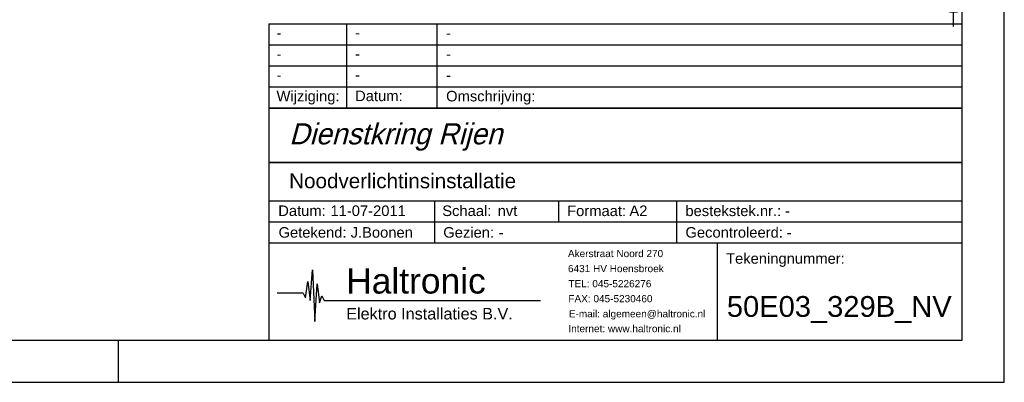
# Model space of a CAD drawing. Header units: millimetres. Extents: x 0 to 594, y 0 to 420.
# Tile 14 of 16: x 361 to 594, y 0 to 86. Entities that reach past the tile are written whole.
import ezdxf
from ezdxf.enums import TextEntityAlignment as Align

# ---------------------------------------------------------------- set-up
doc = ezdxf.new("R2010")
doc.units = ezdxf.units.MM
doc.header["$LTSCALE"] = 100
doc.layers.add('DVD-AL-TEKENBLAD-HULP-G', color=200, linetype='Continuous', plot=False)
for name, color, linetype, lineweight in [('DVD-AL-TEKENBLAD-TITELBLOK-T18', 7, 'Continuous', 25), ('DVD-AL-TEKENBLAD-WIJZIGINGSBLOKBLOK-G', 3, 'Continuous', 35), ('DVD-AL-TEKENBLAD-WIJZIGINGSBLOKBLOK-T18', 7, 'Continuous', 25)]:
    doc.layers.add(name, color=color, linetype=linetype, lineweight=lineweight)
doc.layers.add('haltronic kader rand', color=5, linetype='Continuous')
doc.layers.add('haltronic kader tekst', color=7, linetype='Continuous')
doc.styles.add('arial', font='arial.ttf')
doc.styles.add('Bold', font='arial.ttf')
doc.styles.add('DVD_ALG 1.8mm Italic', font='arial.ttf', dxfattribs={"oblique": 5, "height": 1.8})
doc.styles.add('DVD_ALG 2.5mm Italic', font='arial.ttf', dxfattribs={"oblique": 5, "height": 2.5})
doc.styles.add('ROMANS', font='IC-ROMNS.SHX', dxfattribs={"oblique": 15})

# ---------------------------------------------------------------- blocks, each defined once
blk = doc.blocks.new('DVD-WIJZIGINGSBLOK-OH-GROOT')
at = {"layer": 'DVD-AL-TEKENBLAD-HULP-G'}
h = blk.add_hatch(color=256, dxfattribs=at)
h.paths.add_polyline_path([(-3.76, 0), (0, 0), (0, 3.76, 0.414214)])
h.paths.add_polyline_path([(0, -3.76, 0.414214), (3.76, 0), (0, 0)])
for p, q in [((0, -6.96), (0, 6.96)), ((-6.96, 0), (6.96, 0))]:
    blk.add_line(p, q, dxfattribs=at)
blk.add_circle((0, 0), 3.76, dxfattribs=at)
at = {"layer": 'DVD-AL-TEKENBLAD-WIJZIGINGSBLOKBLOK-G'}
for p, q in [((-7, 119), (-32, 119)), ((-32, 0), (-32, 119)), ((-27, 0), (-27, 119)), ((-22, 0), (-22, 119)), ((-17, 0), (-17, 119)), ((-12, 0), (-12, 119)), ((-7, 0), (-7, 119))]:
    blk.add_line(p, q, dxfattribs=at)
at = {"layer": 'DVD-AL-TEKENBLAD-WIJZIGINGSBLOKBLOK-G', "color": 3}
for p, q in [((-7, 40), (-32, 40)), ((-7, 30), (-32, 30)), ((-7, 11), (-32, 11)), ((-7, 0), (-32, 0))]:
    blk.add_line(p, q, dxfattribs=at)
at = {"layer": 'DVD-AL-TEKENBLAD-TITELBLOK-T18', "style": 'DVD_ALG 2.5mm Italic', "oblique": 5}
for tag, p in [('$WIJZIGING4', (-28.18, 41.4)), ('$WIJZIGING3', (-23.18, 41.4)), ('$WIJZIGING2', (-18.18, 41.4)), ('$WIJZIGING1', (-13.18, 41.4)), ('$TEK4', (-28.21, 31.4)), ('$TEK3', (-23.21, 31.4)), ('$TEK2', (-18.21, 31.4)), ('$TEK1', (-13.21, 31.4)), ('$DATUM4', (-28.21, 11.56)), ('$DATUM3', (-23.21, 11.56)), ('$DATUM2', (-18.21, 11.56)), ('$DATUM1', (-13.21, 11.56)), ('$NR4', (-28.28, 3.5)), ('$NR3', (-23.28, 3.5)), ('$NR2', (-18.28, 3.5)), ('$NR1', (-13.28, 3.5))]:
    blk.add_attdef(tag, p, '', height=2.5, rotation=90, dxfattribs=at)
at = {"layer": 'DVD-AL-TEKENBLAD-WIJZIGINGSBLOKBLOK-T18', "char_height": 1.8, "attachment_point": 1, "rotation": 90, "style": 'DVD_ALG 1.8mm Italic'}
for s, insert, width in [('{\\fArial|b0|i1|c0|p34;Aard van de wijziging:}', (-10.79, 41.43), 34.1701), ('{\\fArial|b0|i1|c0|p34;Naam:}', (-10.79, 31.43), 0.5182), ('{\\fArial|b0|i1|c0|p34;Datum:}', (-10.79, 12.43), 0.5182), ('{\\fArial|b0|i1|c0|p34;Wijz.:}', (-10.79, 1.75), 0.5182)]:
    blk.add_mtext(s, dxfattribs=dict(at, insert=insert, width=width))

msp = doc.modelspace()

# ---------------------------------------------------------------- linework, layer by layer
at = {"layer": 'haltronic kader rand', "color": 7}
for p, q in [((419.65, 85.11), (584, 85.11)), ((419.65, 85.11), (419.65, 80.11)), ((438.06, 85.11), (438.06, 80.11)), ((459.46, 85.11), (459.46, 80.11)), ((419.65, 80.11), (584, 80.11)), ((419.65, 80.11), (419.65, 75.11)), ((438.06, 80.11), (438.06, 75.11)), ((459.46, 80.11), (459.46, 75.11)), ((419.65, 75.11), (584, 75.11)), ((419.65, 75.11), (419.65, 70.11)), ((438.06, 75.11), (438.06, 70.11)), ((459.46, 75.11), (459.46, 70.11)), ((419.65, 70.11), (419.65, 65.11)), ((419.65, 70.11), (584, 70.11)), ((438.06, 70.11), (438.06, 65.11)), ((459.46, 70.11), (459.46, 65.11)), ((584, 65.11), (419.65, 65.11)), ((419.65, 65.11), (584, 65.11)), ((419.65, 65.11), (419.65, 10)), ((419.65, 52.17), (584, 52.17)), ((584, 52.17), (419.65, 52.17)), ((584, 43.02), (419.65, 43.02)), ((458.9, 43.02), (458.9, 38.02)), ((488.33, 43.02), (488.33, 38.02)), ((516.28, 43.02), (516.28, 33.02)), ((584, 38.02), (419.65, 38.02)), ((458.9, 38.02), (458.9, 33.02)), ((584, 33.02), (419.65, 33.02)), ((526.01, 10), (526.01, 33.02))]:
    msp.add_line(p, q, dxfattribs=at)
at = {"layer": 'haltronic kader rand', "color": 1}
for p, q in [((429.44, 19.46), (430, 26.69)), ((430, 26.69), (430.56, 14.45)), ((428.33, 20.02), (428.89, 23.91)), ((428.89, 23.91), (429.44, 19.46)), ((430.56, 14.45), (431.11, 23.35)), ((431.11, 23.35), (431.67, 18.9)), ((427.78, 21.13), (421.66, 21.13)), ((427.78, 21.13), (428.33, 20.02)), ((431.67, 18.9), (432.23, 20.57)), ((432.23, 20.57), (432.78, 19.46)), ((432.78, 19.46), (484.01, 19.46))]:
    msp.add_line(p, q, dxfattribs=at)
at = {"layer": 'haltronic kader rand', "color": 8}
msp.add_line((384, 0), (384, 10), dxfattribs=at)
msp.add_lwpolyline([(0, 0), (594, 0), (594, 420), (0, 420)], close=True, dxfattribs=at)
at = {"layer": 'haltronic kader rand'}
msp.add_lwpolyline([(10, 10), (584, 10), (584, 410), (10, 410)], close=True, dxfattribs=at)

# ---------------------------------------------------------------- block references
at = {"xscale": 1.054765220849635, "yscale": 1.054765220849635, "zscale": 1.054765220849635}
msp.add_blockref('DVD-WIJZIGINGSBLOK-OH-GROOT', (581.98, 91.76), dxfattribs=at).add_auto_attribs({'$NR1': 'A', '$DATUM1': '31-01-2017', '$TEK1': 'PdM', '$WIJZIGING1': 'Aanpassingen NV'})

# ---------------------------------------------------------------- texts
at = {"layer": 'haltronic kader tekst', "style": 'Bold'}
for s, p in [('-', (421.47, 81.69)), ('-', (440.1, 81.74)), ('-', (461.67, 81.68)), ('-', (421.47, 76.69)), ('-', (440.1, 76.74)), ('-', (461.67, 76.68)), ('-', (421.47, 71.69)), ('-', (440.1, 71.74)), ('-', (461.67, 71.68)), ('Wijziging:', (421.47, 66.69)), ('Datum:', (440.1, 66.74)), ('Omschrijving:', (461.67, 66.68))]:
    msp.add_text(s, height=2.5, dxfattribs=at).set_placement(p)
at = {"layer": 'haltronic kader tekst', "color": 7, "style": 'ROMANS', "oblique": 15}
msp.add_text('Dienstkring Rijen', height=5, dxfattribs=at).set_placement((424.46, 56.48))
at = {"layer": 'haltronic kader tekst', "color": 1, "style": 'Bold'}
msp.add_text('Noodverlichtinsinstallatie', height=3.5, dxfattribs=at).set_placement((424.46, 46.07))
at = {"layer": 'haltronic kader tekst', "color": 7}
for s, height, style, p in [('11-07-2011', 2.5, 'Bold', (434.26, 39.48)), ('Schaal:', 2.5, 'Bold', (460.76, 39.47)), ('A2', 2.5, 'Bold', (505.13, 39.47)), ('bestekstek.nr.:', 2.5, 'Bold', (518.4, 39.46)), ('Datum:', 2.5, 'Bold', (421.88, 39.48)), ('nvt', 2.5, 'Bold', (473.89, 39.47)), ('Formaat:', 2.5, 'Bold', (490.36, 39.46)), ('-', 2.5, 'Bold', (542, 39.46)), ('Getekend: J.Boonen ', 2.5, 'Bold', (421.95, 34.34)), ('Gezien: ', 2.5, 'Bold', (461, 34.34)), ('-', 2.5, 'Bold', (474.12, 34.34)), ('Gecontroleerd: ', 2.5, 'Bold', (518.41, 34.34)), ('-', 2.5, 'Bold', (542.43, 34.34)), ('Akerstraat Noord 270', 1.7, 'Bold', (490.56, 29.72)), ('Tekeningnummer: ', 2.5, 'Bold', (528.04, 28.15)), ('Haltronic', 6, 'arial', (437.99, 21.07)), ('6431 HV Hoensbroek', 1.7, 'Bold', (490.56, 26.15)), ('TEL: 045-5226276', 1.7, 'Bold', (490.66, 22.57)), ('FAX: 045-5230460', 1.7, 'Bold', (490.66, 19.01)), ('Elektro Installaties B.V.', 2.75, 'arial', (437.99, 14.92)), ('E-mail: algemeen@haltronic.nl', 1.7, 'Bold', (490.76, 15.42)), ('Internet: www.haltronic.nl', 1.7, 'Bold', (490.66, 11.9))]:
    msp.add_text(s, height=height, dxfattribs=dict(at, style=style)).set_placement(p)
at = {"layer": 'haltronic kader tekst', "color": 7, "style": 'Bold'}
msp.add_text('50E03_329B_NV', height=4.9363, dxfattribs=at).set_placement((528.23, 15.54), (581.53, 15.54), align=Align.ALIGNED)

doc.saveas('drawing.dxf')
